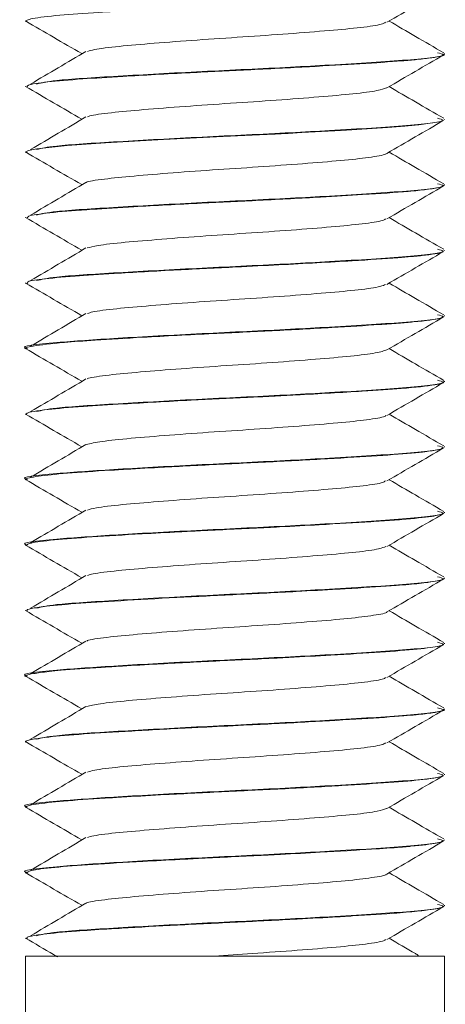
# Model space of a CAD drawing. Header units: millimetres. Extents: x 202 to 1221, y -164 to 1261.
# Tile 16 of 30: x 619 to 627, y 714 to 733. Entities that reach past the tile are written whole.
import ezdxf

# ---------------------------------------------------------------- set-up
doc = ezdxf.new("R2010")
doc.units = ezdxf.units.MM

msp = doc.modelspace()

# ---------------------------------------------------------------- linework, layer by layer
at = {"color": 7, "linetype": 'Continuous', "lineweight": 15}
for p, q in [((618.864, 733.164), (618.864, 733.155)), ((626.864, 732.53), (626.864, 732.54)), ((618.864, 731.914), (618.864, 731.905)), ((626.864, 731.28), (626.864, 731.29)), ((618.864, 730.664), (618.864, 730.655)), ((626.864, 730.03), (626.864, 730.04)), ((618.864, 729.414), (618.864, 729.405)), ((626.864, 728.78), (626.864, 728.79)), ((618.864, 728.164), (618.864, 728.155)), ((626.864, 727.53), (626.864, 727.54)), ((618.864, 726.914), (618.864, 726.905)), ((626.864, 726.28), (626.864, 726.29)), ((618.864, 725.664), (618.864, 725.655)), ((626.864, 725.03), (626.864, 725.04)), ((618.864, 724.414), (618.864, 724.405)), ((626.864, 723.78), (626.864, 723.79)), ((618.864, 723.164), (618.864, 723.155)), ((626.864, 722.53), (626.864, 722.54)), ((618.864, 721.914), (618.864, 721.905)), ((626.864, 721.28), (626.864, 721.29)), ((618.864, 720.664), (618.864, 720.655)), ((626.864, 720.03), (626.864, 720.04)), ((618.864, 719.414), (618.864, 719.405)), ((626.864, 718.78), (626.864, 718.79)), ((618.864, 718.164), (618.864, 718.155)), ((626.864, 717.53), (626.864, 717.54)), ((618.864, 716.914), (618.864, 716.905)), ((626.864, 716.28), (626.864, 716.29)), ((618.864, 715.664), (618.864, 715.655)), ((618.864, 715.321), (618.864, 713.321)), ((626.864, 715.321), (618.864, 715.321)), ((626.864, 713.321), (626.864, 715.321))]:
    msp.add_line(p, q, dxfattribs=at)
at = {"color": 7, "linetype": 'Continuous', "lineweight": 15, "flags": 128}
msp.add_lwpolyline([(618.89, 730.655), (618.871, 730.666), (618.925, 730.689), (619.08, 730.72), (619.663, 730.783), (620.394, 730.834), (621.503, 730.898), (622.637, 730.956), (623.192, 730.983), (623.481, 730.997), (623.632, 731.005), (623.708, 731.009), (623.747, 731.011), (623.766, 731.012), (623.771, 731.012), (623.773, 731.012), (623.775, 731.012), (623.775, 731.012), (623.776, 731.012), (623.776, 731.012), (623.776, 731.012), (623.776, 731.012), (623.776, 731.012), (623.776, 731.012), (623.78, 731.013), (623.786, 731.013), (623.807, 731.014), (623.879, 731.018), (624.145, 731.032), (624.902, 731.074), (625.776, 731.129), (626.109, 731.155), (626.377, 731.18), (626.808, 731.247), (626.818, 731.262)], dxfattribs=at)
at = {"color": 7, "linetype": 'Continuous', "lineweight": 15}
for points, knots in [([(618.864, 733.155), (618.87, 733.163), (618.883, 733.179), (619.038, 733.219), (619.448, 733.27), (620.303, 733.33), (621.379, 733.393), (622.529, 733.452), (623.626, 733.504), (624.69, 733.561), (625.489, 733.609), (625.977, 733.643), (626.432, 733.683), (626.773, 733.723), (626.802, 733.753), (626.81, 733.761)], [0, 0, 0, 0, 0.040479, 0.087764, 0.191102, 0.283737, 0.402419, 0.491041, 0.570589, 0.671035, 0.763323, 0.809169, 0.847745, 0.9593, 1, 1, 1, 1]), ([(625.768, 733.136), (625.948, 733.241), (626.307, 733.449), (626.667, 733.658), (626.847, 733.762)], [0, 0, 0, 0, 0.499762, 1, 1, 1, 1]), ([(618.867, 733.162), (619.045, 733.058), (619.402, 732.85), (619.76, 732.643), (619.938, 732.539)], [0, 0, 0, 0, 0.500071, 1, 1, 1, 1]), ([(625.739, 733.137), (625.72, 733.124), (625.67, 733.092), (625.296, 733.037), (624.687, 732.98), (623.901, 732.918), (623.023, 732.857), (622.13, 732.799), (621.303, 732.736), (620.628, 732.678), (620.186, 732.625), (620.087, 732.593), (620.051, 732.581)], [0, 0, 0, 0, 0.066669, 0.176474, 0.283819, 0.39335, 0.502302, 0.61002, 0.719931, 0.827542, 0.936631, 1, 1, 1, 1]), ([(626.851, 732.555), (626.671, 732.659), (626.324, 732.861), (625.976, 733.062), (625.809, 733.16)], [0, 0, 0, 0, 0.517493, 1, 1, 1, 1]), ([(618.901, 731.905), (618.898, 731.915), (618.887, 731.945), (619.243, 731.998), (619.883, 732.053), (620.806, 732.11), (621.899, 732.171), (623.142, 732.23), (624.27, 732.287), (625.289, 732.346), (625.949, 732.39), (626.378, 732.429), (626.702, 732.469), (626.895, 732.504), (626.848, 732.526), (626.841, 732.53)], [0, 0, 0, 0, 0.053166, 0.148621, 0.241127, 0.320409, 0.431605, 0.518157, 0.615688, 0.703397, 0.793163, 0.83527, 0.888662, 0.983176, 1, 1, 1, 1]), ([(620.02, 732.581), (619.844, 732.478), (619.492, 732.27), (619.139, 732.062), (618.962, 731.958)], [0, 0, 0, 0, 0.4999286, 1, 1, 1, 1]), ([(626.735, 732.557), (626.786, 732.544), (626.963, 732.498), (626.244, 732.416), (625.042, 732.341), (623.654, 732.264), (622.203, 732.198), (620.595, 732.108), (619.385, 732.033), (619.171, 731.982), (619.078, 731.959)], [0, 0, 0, 0, 0.065202, 0.231007, 0.394635, 0.461355, 0.603624, 0.74828, 0.890459, 1, 1, 1, 1]), ([(625.768, 731.886), (625.948, 731.991), (626.307, 732.199), (626.667, 732.408), (626.847, 732.512)], [0, 0, 0, 0, 0.4997627, 1, 1, 1, 1]), ([(618.867, 731.912), (619.045, 731.808), (619.402, 731.6), (619.76, 731.393), (619.938, 731.289)], [0, 0, 0, 0, 0.500071, 1, 1, 1, 1]), ([(626.851, 731.305), (626.671, 731.409), (626.324, 731.611), (625.976, 731.812), (625.809, 731.91)], [0, 0, 0, 0, 0.517493, 1, 1, 1, 1]), ([(625.758, 731.887), (625.712, 731.869), (625.614, 731.831), (625.151, 731.771), (624.486, 731.714), (623.67, 731.65), (622.779, 731.592), (621.896, 731.532), (621.099, 731.469), (620.48, 731.413), (620.117, 731.364), (620.061, 731.338), (620.048, 731.332)], [0, 0, 0, 0, 0.097425, 0.206742, 0.314165, 0.424026, 0.531994, 0.640622, 0.750295, 0.857588, 0.967257, 1, 1, 1, 1]), ([(620.02, 731.331), (619.844, 731.228), (619.492, 731.02), (619.139, 730.812), (618.962, 730.708)], [0, 0, 0, 0, 0.4999286, 1, 1, 1, 1]), ([(626.735, 731.307), (626.786, 731.294), (626.963, 731.248), (626.244, 731.166), (625.042, 731.091), (623.654, 731.014), (622.203, 730.948), (620.595, 730.858), (619.385, 730.783), (619.171, 730.732), (619.078, 730.709)], [0, 0, 0, 0, 0.065202, 0.231007, 0.394635, 0.461355, 0.603624, 0.74828, 0.890459, 1, 1, 1, 1]), ([(625.768, 730.636), (625.948, 730.741), (626.307, 730.949), (626.667, 731.158), (626.847, 731.262)], [0, 0, 0, 0, 0.499762, 1, 1, 1, 1]), ([(618.867, 730.662), (619.045, 730.558), (619.402, 730.35), (619.76, 730.143), (619.938, 730.039)], [0, 0, 0, 0, 0.500071, 1, 1, 1, 1]), ([(625.753, 730.636), (625.753, 730.633), (625.753, 730.611), (625.499, 730.565), (624.996, 730.506), (624.274, 730.447), (623.433, 730.384), (622.534, 730.327), (621.67, 730.265), (620.906, 730.203), (620.35, 730.146), (620.053, 730.103), (620.025, 730.082), (620.024, 730.082)], [0, 0, 0, 0, 0.01549, 0.125528, 0.234309, 0.342723, 0.452862, 0.560534, 0.670253, 0.779637, 0.887524, 0.997725, 1, 1, 1, 1]), ([(626.851, 730.055), (626.671, 730.159), (626.324, 730.361), (625.976, 730.562), (625.809, 730.66)], [0, 0, 0, 0, 0.517493, 1, 1, 1, 1]), ([(618.903, 729.405), (618.906, 729.419), (618.914, 729.453), (619.355, 729.51), (620.059, 729.565), (621.021, 729.623), (622.131, 729.683), (623.374, 729.741), (624.435, 729.797), (625.422, 729.854), (626.1, 729.901), (626.488, 729.941), (626.648, 729.964), (626.81, 729.992), (626.839, 730.013), (626.862, 730.03)], [0, 0, 0, 0, 0.070427, 0.167887, 0.261418, 0.339913, 0.448954, 0.537033, 0.634025, 0.708318, 0.810059, 0.86663, 0.898686, 0.916454, 1, 1, 1, 1]), ([(620.02, 730.081), (619.844, 729.978), (619.492, 729.77), (619.139, 729.562), (618.962, 729.458)], [0, 0, 0, 0, 0.499929, 1, 1, 1, 1]), ([(626.735, 730.057), (626.786, 730.044), (626.963, 729.998), (626.244, 729.916), (625.042, 729.841), (623.654, 729.764), (622.203, 729.698), (620.595, 729.608), (619.385, 729.533), (619.171, 729.482), (619.078, 729.459)], [0, 0, 0, 0, 0.065202, 0.231007, 0.394635, 0.461355, 0.603624, 0.74828, 0.890459, 1, 1, 1, 1]), ([(625.768, 729.386), (625.948, 729.491), (626.307, 729.699), (626.667, 729.908), (626.847, 730.012)], [0, 0, 0, 0, 0.499762, 1, 1, 1, 1]), ([(618.867, 729.412), (619.045, 729.308), (619.402, 729.1), (619.76, 728.893), (619.938, 728.789)], [0, 0, 0, 0, 0.500071, 1, 1, 1, 1]), ([(625.737, 729.386), (625.73, 729.378), (625.706, 729.35), (625.386, 729.298), (624.817, 729.241), (624.056, 729.18), (623.19, 729.118), (622.293, 729.061), (621.448, 728.997), (620.739, 728.939), (620.235, 728.883), (620.1, 728.847), (620.041, 728.831)], [0, 0, 0, 0, 0.045743, 0.155651, 0.263266, 0.372339, 0.481779, 0.589157, 0.698999, 0.807147, 0.915612, 1, 1, 1, 1]), ([(626.851, 728.805), (626.671, 728.909), (626.324, 729.111), (625.976, 729.312), (625.809, 729.41)], [0, 0, 0, 0, 0.517493, 1, 1, 1, 1]), ([(618.908, 728.155), (618.898, 728.164), (618.87, 728.189), (619.164, 728.237), (619.729, 728.293), (620.616, 728.349), (621.684, 728.41), (622.787, 728.463), (623.943, 728.52), (625.054, 728.582), (625.838, 728.632), (626.266, 728.668), (626.622, 728.706), (626.868, 728.745), (626.838, 728.773), (626.831, 728.78)], [0, 0, 0, 0, 0.0439641, 0.1278143, 0.2237191, 0.3045144, 0.4118714, 0.5020235, 0.5675633, 0.6889028, 0.7836496, 0.8192721, 0.8638655, 0.9645751, 1, 1, 1, 1]), ([(620.02, 728.831), (619.844, 728.728), (619.492, 728.52), (619.139, 728.312), (618.962, 728.208)], [0, 0, 0, 0, 0.4999286, 1, 1, 1, 1]), ([(626.735, 728.807), (626.786, 728.794), (626.963, 728.748), (626.244, 728.666), (625.042, 728.591), (623.654, 728.514), (622.203, 728.448), (620.595, 728.358), (619.385, 728.283), (619.171, 728.232), (619.078, 728.209)], [0, 0, 0, 0, 0.065202, 0.231007, 0.394635, 0.461355, 0.603624, 0.74828, 0.890459, 1, 1, 1, 1]), ([(625.768, 728.136), (625.948, 728.241), (626.307, 728.449), (626.667, 728.658), (626.847, 728.762)], [0, 0, 0, 0, 0.4997627, 1, 1, 1, 1]), ([(618.867, 728.162), (619.045, 728.058), (619.402, 727.85), (619.76, 727.643), (619.938, 727.539)], [0, 0, 0, 0, 0.500071, 1, 1, 1, 1]), ([(626.851, 727.555), (626.671, 727.659), (626.324, 727.861), (625.976, 728.062), (625.809, 728.16)], [0, 0, 0, 0, 0.517493, 1, 1, 1, 1]), ([(625.742, 728.137), (625.716, 728.123), (625.653, 728.089), (625.253, 728.032), (624.625, 727.975), (623.829, 727.912), (622.946, 727.852), (622.055, 727.794), (621.238, 727.73), (620.579, 727.673), (620.164, 727.622), (620.08, 727.591), (620.052, 727.581)], [0, 0, 0, 0, 0.076339, 0.186034, 0.293344, 0.403021, 0.51169, 0.619652, 0.729532, 0.836982, 0.946297, 1, 1, 1, 1]), ([(626.735, 727.557), (626.786, 727.544), (626.963, 727.498), (626.244, 727.416), (625.043, 727.341), (623.653, 727.264), (622.212, 727.198), (620.561, 727.108), (619.337, 727.022), (618.727, 726.954), (618.891, 726.917), (618.904, 726.914)], [0, 0, 0, 0, 0.0606783, 0.214979, 0.367255, 0.4293454, 0.5617438, 0.6963637, 0.8286781, 0.9863075, 1, 1, 1, 1]), ([(618.866, 726.905), (618.865, 726.905), (618.816, 726.923), (619.009, 726.963), (619.466, 727.021), (620.225, 727.075), (621.169, 727.132), (622.355, 727.194), (623.612, 727.252), (624.715, 727.312), (625.5, 727.36), (625.986, 727.394), (626.45, 727.434), (626.812, 727.481), (626.838, 727.516), (626.847, 727.53)], [0, 0, 0, 0, 0.00131, 0.087448, 0.197074, 0.267796, 0.355488, 0.466904, 0.55686, 0.6529, 0.741951, 0.785154, 0.824509, 0.935548, 1, 1, 1, 1]), ([(620.02, 727.581), (619.844, 727.478), (619.492, 727.27), (619.139, 727.062), (618.962, 726.958)], [0, 0, 0, 0, 0.4999286, 1, 1, 1, 1]), ([(625.768, 726.886), (625.948, 726.991), (626.307, 727.199), (626.667, 727.408), (626.847, 727.512)], [0, 0, 0, 0, 0.499762, 1, 1, 1, 1]), ([(618.867, 726.912), (619.045, 726.808), (619.402, 726.6), (619.76, 726.393), (619.938, 726.289)], [0, 0, 0, 0, 0.500071, 1, 1, 1, 1]), ([(625.768, 726.888), (625.711, 726.868), (625.595, 726.827), (625.102, 726.766), (624.421, 726.709), (623.596, 726.645), (622.702, 726.587), (621.824, 726.527), (621.037, 726.464), (620.437, 726.407), (620.097, 726.36), (620.05, 726.336), (620.042, 726.332)], [0, 0, 0, 0, 0.107017, 0.216113, 0.323695, 0.433593, 0.541316, 0.650235, 0.759766, 0.867094, 0.976879, 1, 1, 1, 1]), ([(626.851, 726.305), (626.671, 726.409), (626.324, 726.611), (625.976, 726.812), (625.809, 726.91)], [0, 0, 0, 0, 0.517493, 1, 1, 1, 1]), ([(618.881, 725.655), (618.881, 725.663), (618.879, 725.693), (619.21, 725.745), (619.893, 725.804), (620.821, 725.861), (621.913, 725.922), (622.903, 725.969), (623.571, 726.002), (624.34, 726.042), (625.234, 726.093), (626.164, 726.154), (626.675, 726.213), (626.887, 726.257), (626.846, 726.276), (626.839, 726.28)], [0, 0, 0, 0, 0.0389699, 0.1490451, 0.2425883, 0.3217346, 0.43308, 0.5189127, 0.5568157, 0.5938641, 0.7080411, 0.792091, 0.9038654, 0.9814534, 1, 1, 1, 1]), ([(620.02, 726.331), (619.844, 726.228), (619.492, 726.02), (619.139, 725.812), (618.962, 725.708)], [0, 0, 0, 0, 0.499929, 1, 1, 1, 1]), ([(626.735, 726.307), (626.786, 726.294), (626.963, 726.248), (626.244, 726.166), (625.042, 726.091), (623.654, 726.014), (622.203, 725.948), (620.595, 725.858), (619.385, 725.783), (619.171, 725.732), (619.078, 725.709)], [0, 0, 0, 0, 0.065202, 0.231007, 0.394635, 0.461355, 0.603624, 0.74828, 0.890459, 1, 1, 1, 1]), ([(625.768, 725.636), (625.948, 725.741), (626.307, 725.949), (626.667, 726.158), (626.847, 726.262)], [0, 0, 0, 0, 0.4997627, 1, 1, 1, 1]), ([(618.867, 725.662), (619.045, 725.558), (619.402, 725.35), (619.76, 725.143), (619.938, 725.039)], [0, 0, 0, 0, 0.500071, 1, 1, 1, 1]), ([(625.745, 725.636), (625.744, 725.632), (625.739, 725.608), (625.465, 725.56), (624.941, 725.501), (624.207, 725.442), (623.357, 725.379), (622.458, 725.322), (621.598, 725.259), (620.857, 725.199), (620.287, 725.141), (620.109, 725.1), (620.021, 725.08)], [0, 0, 0, 0, 0.024957, 0.134777, 0.242922, 0.351357, 0.461099, 0.568401, 0.677979, 0.786794, 0.89459, 1, 1, 1, 1]), ([(626.851, 725.055), (626.671, 725.159), (626.324, 725.361), (625.976, 725.562), (625.809, 725.66)], [0, 0, 0, 0, 0.517493, 1, 1, 1, 1]), ([(626.735, 725.057), (626.786, 725.044), (626.963, 724.998), (626.244, 724.916), (625.043, 724.841), (623.653, 724.764), (622.212, 724.698), (620.561, 724.608), (619.337, 724.522), (618.727, 724.454), (618.891, 724.417), (618.904, 724.414)], [0, 0, 0, 0, 0.060678, 0.214979, 0.367255, 0.429345, 0.561744, 0.696364, 0.828678, 0.986308, 1, 1, 1, 1]), ([(618.881, 724.405), (618.876, 724.409), (618.851, 724.431), (619.07, 724.475), (619.618, 724.534), (620.208, 724.573), (620.62, 724.598), (620.948, 724.618), (621.617, 724.655), (622.653, 724.708), (623.824, 724.763), (624.913, 724.824), (625.829, 724.88), (626.427, 724.931), (626.693, 724.971), (626.82, 724.996), (626.817, 725.007), (626.815, 725.012)], [0, 0, 0, 0, 0.020722, 0.116358, 0.211485, 0.306605, 0.316768, 0.336246, 0.403049, 0.498547, 0.593016, 0.689448, 0.784033, 0.879392, 0.942268, 0.975906, 1, 1, 1, 1]), ([(620.02, 725.081), (619.844, 724.978), (619.492, 724.77), (619.139, 724.562), (618.962, 724.458)], [0, 0, 0, 0, 0.4999286, 1, 1, 1, 1]), ([(625.768, 724.386), (625.948, 724.491), (626.307, 724.699), (626.667, 724.908), (626.847, 725.012)], [0, 0, 0, 0, 0.4997627, 1, 1, 1, 1]), ([(618.867, 724.412), (619.045, 724.308), (619.402, 724.1), (619.76, 723.893), (619.938, 723.789)], [0, 0, 0, 0, 0.500071, 1, 1, 1, 1]), ([(626.851, 723.805), (626.671, 723.909), (626.324, 724.111), (625.976, 724.312), (625.809, 724.41)], [0, 0, 0, 0, 0.517493, 1, 1, 1, 1]), ([(625.737, 724.386), (625.725, 724.376), (625.69, 724.346), (625.346, 724.293), (624.758, 724.236), (623.985, 724.174), (623.114, 724.113), (622.217, 724.055), (621.381, 723.992), (620.687, 723.934), (620.212, 723.88), (620.094, 723.845), (620.047, 723.831)], [0, 0, 0, 0, 0.05536, 0.165244, 0.272702, 0.38201, 0.491248, 0.59875, 0.708646, 0.816515, 0.92529, 1, 1, 1, 1]), ([(620.02, 723.831), (619.844, 723.728), (619.492, 723.52), (619.139, 723.312), (618.962, 723.208)], [0, 0, 0, 0, 0.499929, 1, 1, 1, 1]), ([(626.735, 723.807), (626.786, 723.794), (626.963, 723.748), (626.244, 723.666), (625.043, 723.591), (623.653, 723.514), (622.212, 723.448), (620.561, 723.358), (619.337, 723.272), (618.727, 723.204), (618.891, 723.167), (618.904, 723.164)], [0, 0, 0, 0, 0.060678, 0.214979, 0.367255, 0.429345, 0.561744, 0.696364, 0.828678, 0.986308, 1, 1, 1, 1]), ([(618.888, 723.155), (618.9, 723.17), (618.928, 723.204), (619.37, 723.262), (620.099, 723.317), (620.956, 723.369), (621.687, 723.408), (622.442, 723.448), (623.016, 723.474), (623.517, 723.499), (623.901, 723.519), (624.603, 723.556), (625.328, 723.599), (625.879, 723.636), (626.346, 723.674), (626.771, 723.724), (626.831, 723.761), (626.86, 723.78)], [0, 0, 0, 0, 0.075822, 0.169366, 0.261107, 0.353619, 0.414402, 0.447236, 0.538536, 0.549347, 0.568534, 0.631951, 0.724828, 0.770322, 0.816522, 0.910036, 1, 1, 1, 1]), ([(625.768, 723.136), (625.948, 723.241), (626.307, 723.449), (626.667, 723.658), (626.847, 723.762)], [0, 0, 0, 0, 0.499762, 1, 1, 1, 1]), ([(618.867, 723.162), (619.045, 723.058), (619.402, 722.85), (619.76, 722.643), (619.938, 722.539)], [0, 0, 0, 0, 0.500071, 1, 1, 1, 1]), ([(625.748, 723.137), (625.714, 723.121), (625.635, 723.085), (625.207, 723.027), (624.562, 722.97), (623.756, 722.907), (622.869, 722.848), (621.982, 722.788), (621.173, 722.725), (620.532, 722.668), (620.142, 722.618), (620.071, 722.59), (620.051, 722.582)], [0, 0, 0, 0, 0.086036, 0.195578, 0.302907, 0.412694, 0.521037, 0.629297, 0.739106, 0.846452, 0.955951, 1, 1, 1, 1]), ([(626.851, 722.555), (626.671, 722.659), (626.324, 722.861), (625.976, 723.062), (625.809, 723.16)], [0, 0, 0, 0, 0.517493, 1, 1, 1, 1]), ([(618.904, 721.905), (618.891, 721.913), (618.874, 721.923), (618.918, 721.937), (618.988, 721.956), (619.219, 721.994), (619.777, 722.046), (620.663, 722.101), (621.73, 722.162), (622.896, 722.219), (623.954, 722.271), (624.645, 722.309), (624.972, 722.328), (625.058, 722.333), (625.084, 722.335), (625.409, 722.355), (625.801, 722.379), (626.263, 722.417), (626.635, 722.457), (626.801, 722.491), (626.844, 722.51), (626.849, 722.513), (626.861, 722.52), (626.86, 722.526), (626.859, 722.53)], [0, 0, 0, 0, 0.038979, 0.049725, 0.068893, 0.132402, 0.225272, 0.316738, 0.410258, 0.502272, 0.594494, 0.662832, 0.680893, 0.685883, 0.687367, 0.688177, 0.779557, 0.811656, 0.872791, 0.965875, 0.967417, 0.970147, 0.97917, 1, 1, 1, 1]), ([(620.02, 722.581), (619.844, 722.478), (619.492, 722.27), (619.139, 722.062), (618.962, 721.958)], [0, 0, 0, 0, 0.499929, 1, 1, 1, 1]), ([(626.735, 722.557), (626.786, 722.544), (626.963, 722.498), (626.244, 722.416), (625.042, 722.341), (623.654, 722.264), (622.203, 722.198), (620.595, 722.108), (619.385, 722.033), (619.171, 721.982), (619.078, 721.959)], [0, 0, 0, 0, 0.0652021, 0.2310065, 0.3946353, 0.4613548, 0.603624, 0.7482804, 0.8904594, 1, 1, 1, 1]), ([(625.768, 721.886), (625.948, 721.991), (626.307, 722.199), (626.667, 722.408), (626.847, 722.512)], [0, 0, 0, 0, 0.4997627, 1, 1, 1, 1]), ([(618.867, 721.912), (619.045, 721.808), (619.402, 721.6), (619.76, 721.393), (619.938, 721.289)], [0, 0, 0, 0, 0.500071, 1, 1, 1, 1]), ([(625.763, 721.886), (625.764, 721.885), (625.77, 721.865), (625.535, 721.822), (625.059, 721.761), (624.353, 721.703), (623.521, 721.64), (622.624, 721.583), (621.753, 721.521), (620.976, 721.459), (620.396, 721.402), (620.076, 721.357), (620.039, 721.334), (620.035, 721.332)], [0, 0, 0, 0, 0.004353, 0.114234, 0.223365, 0.331454, 0.441647, 0.549469, 0.658938, 0.768583, 0.876292, 0.986451, 1, 1, 1, 1]), ([(626.851, 721.305), (626.671, 721.409), (626.324, 721.611), (625.976, 721.812), (625.809, 721.91)], [0, 0, 0, 0, 0.517493, 1, 1, 1, 1]), ([(626.735, 721.307), (626.786, 721.294), (626.963, 721.248), (626.244, 721.166), (625.043, 721.091), (623.653, 721.014), (622.212, 720.948), (620.561, 720.858), (619.337, 720.772), (618.727, 720.704), (618.891, 720.667), (618.904, 720.664)], [0, 0, 0, 0, 0.060678, 0.214979, 0.367255, 0.429345, 0.561744, 0.696364, 0.828678, 0.986308, 1, 1, 1, 1]), ([(618.868, 720.655), (618.867, 720.656), (618.816, 720.674), (618.974, 720.704), (619.245, 720.745), (619.658, 720.785), (620.112, 720.817), (620.731, 720.855), (621.417, 720.895), (622.424, 720.947), (623.21, 720.984), (623.597, 721.003), (623.626, 721.005), (623.726, 721.01), (624.098, 721.029), (624.801, 721.067), (625.673, 721.12), (626.395, 721.176), (626.694, 721.219), (626.798, 721.244), (626.85, 721.258), (626.848, 721.271), (626.846, 721.28)], [0, 0, 0, 0, 0.002616, 0.087938, 0.152725, 0.188745, 0.280109, 0.312111, 0.373339, 0.465543, 0.557738, 0.558477, 0.559899, 0.564791, 0.582769, 0.651381, 0.743694, 0.835599, 0.929119, 0.938711, 0.95721, 1, 1, 1, 1]), ([(620.02, 721.331), (619.844, 721.228), (619.492, 721.02), (619.139, 720.812), (618.962, 720.708)], [0, 0, 0, 0, 0.4999286, 1, 1, 1, 1]), ([(625.768, 720.636), (625.948, 720.741), (626.307, 720.949), (626.667, 721.158), (626.847, 721.262)], [0, 0, 0, 0, 0.4997627, 1, 1, 1, 1]), ([(618.867, 720.662), (619.045, 720.558), (619.402, 720.35), (619.76, 720.143), (619.938, 720.039)], [0, 0, 0, 0, 0.500071, 1, 1, 1, 1]), ([(625.741, 720.636), (625.737, 720.63), (625.724, 720.604), (625.43, 720.555), (624.885, 720.497), (624.138, 720.436), (623.28, 720.373), (622.382, 720.317), (621.528, 720.254), (620.802, 720.194), (620.262, 720.138), (620.105, 720.099), (620.031, 720.081)], [0, 0, 0, 0, 0.034507, 0.144391, 0.252259, 0.361009, 0.470636, 0.57794, 0.687663, 0.796187, 0.904265, 1, 1, 1, 1]), ([(626.851, 720.055), (626.671, 720.159), (626.324, 720.361), (625.976, 720.562), (625.809, 720.66)], [0, 0, 0, 0, 0.517493, 1, 1, 1, 1]), ([(620.02, 720.081), (619.844, 719.978), (619.492, 719.77), (619.139, 719.562), (618.962, 719.458)], [0, 0, 0, 0, 0.499929, 1, 1, 1, 1]), ([(618.869, 719.405), (618.868, 719.407), (618.861, 719.419), (618.9, 719.433), (618.961, 719.448), (619.055, 719.468), (619.325, 719.506), (619.941, 719.558), (620.87, 719.614), (621.642, 719.657), (622.138, 719.682), (622.516, 719.7), (623.253, 719.735), (624.289, 719.788), (625.317, 719.848), (625.966, 719.891), (626.391, 719.93), (626.705, 719.97), (626.9, 720.005), (626.848, 720.027), (626.841, 720.03)], [0, 0, 0, 0, 0.012186, 0.058226, 0.067725, 0.08652, 0.151901, 0.244213, 0.336139, 0.429669, 0.438956, 0.457354, 0.521386, 0.614187, 0.707431, 0.79872, 0.833022, 0.892303, 0.984908, 1, 1, 1, 1]), ([(626.735, 720.057), (626.786, 720.044), (626.963, 719.998), (626.244, 719.916), (625.042, 719.841), (623.654, 719.764), (622.203, 719.698), (620.595, 719.608), (619.385, 719.533), (619.171, 719.482), (619.078, 719.459)], [0, 0, 0, 0, 0.065202, 0.231007, 0.394635, 0.461355, 0.603624, 0.74828, 0.890459, 1, 1, 1, 1]), ([(625.768, 719.386), (625.948, 719.491), (626.307, 719.699), (626.667, 719.908), (626.847, 720.012)], [0, 0, 0, 0, 0.499763, 1, 1, 1, 1]), ([(618.867, 719.412), (619.045, 719.308), (619.402, 719.1), (619.76, 718.893), (619.938, 718.789)], [0, 0, 0, 0, 0.50007, 1, 1, 1, 1]), ([(625.738, 719.386), (625.72, 719.375), (625.673, 719.343), (625.304, 719.288), (624.697, 719.231), (623.914, 719.169), (623.036, 719.108), (622.143, 719.05), (621.315, 718.987), (620.637, 718.929), (620.189, 718.876), (620.088, 718.843), (620.05, 718.831)], [0, 0, 0, 0, 0.065003, 0.174823, 0.28218, 0.391681, 0.50068, 0.60836, 0.718274, 0.825917, 0.934963, 1, 1, 1, 1]), ([(626.851, 718.805), (626.671, 718.909), (626.324, 719.111), (625.976, 719.312), (625.809, 719.41)], [0, 0, 0, 0, 0.517493, 1, 1, 1, 1]), ([(626.735, 718.807), (626.786, 718.794), (626.963, 718.748), (626.244, 718.666), (625.043, 718.591), (623.653, 718.514), (622.212, 718.448), (620.561, 718.358), (619.337, 718.272), (618.727, 718.204), (618.891, 718.167), (618.904, 718.164)], [0, 0, 0, 0, 0.060678, 0.214979, 0.367255, 0.429345, 0.561744, 0.696364, 0.828678, 0.986308, 1, 1, 1, 1]), ([(618.882, 718.155), (618.877, 718.159), (618.852, 718.182), (619.077, 718.226), (619.63, 718.285), (620.221, 718.324), (620.632, 718.349), (620.96, 718.369), (621.633, 718.406), (622.672, 718.459), (623.843, 718.514), (624.929, 718.575), (625.842, 718.631), (626.434, 718.682), (626.697, 718.721), (626.822, 718.746), (626.818, 718.757), (626.817, 718.762)], [0, 0, 0, 0, 0.022239, 0.117914, 0.21303, 0.308138, 0.317857, 0.33719, 0.404599, 0.500051, 0.594554, 0.690987, 0.785531, 0.880935, 0.942985, 0.977431, 1, 1, 1, 1]), ([(620.02, 718.831), (619.844, 718.728), (619.492, 718.52), (619.139, 718.312), (618.962, 718.208)], [0, 0, 0, 0, 0.499928, 1, 1, 1, 1]), ([(625.768, 718.136), (625.948, 718.241), (626.307, 718.449), (626.667, 718.658), (626.847, 718.762)], [0, 0, 0, 0, 0.499762, 1, 1, 1, 1]), ([(618.867, 718.162), (619.045, 718.058), (619.402, 717.85), (619.76, 717.643), (619.938, 717.539)], [0, 0, 0, 0, 0.50007, 1, 1, 1, 1]), ([(625.756, 718.137), (625.712, 718.12), (625.617, 718.081), (625.16, 718.022), (624.498, 717.965), (623.683, 717.901), (622.792, 717.843), (621.909, 717.783), (621.11, 717.72), (620.487, 717.663), (620.121, 717.615), (620.062, 717.588), (620.048, 717.582)], [0, 0, 0, 0, 0.095749, 0.205101, 0.312506, 0.42236, 0.530378, 0.638954, 0.748652, 0.855948, 0.965595, 1, 1, 1, 1]), ([(626.851, 717.555), (626.671, 717.659), (626.324, 717.861), (625.976, 718.062), (625.809, 718.16)], [0, 0, 0, 0, 0.517492, 1, 1, 1, 1]), ([(626.735, 717.557), (626.786, 717.544), (626.963, 717.498), (626.244, 717.416), (625.043, 717.341), (623.653, 717.264), (622.212, 717.198), (620.561, 717.108), (619.337, 717.022), (618.727, 716.954), (618.891, 716.917), (618.904, 716.914)], [0, 0, 0, 0, 0.0606783, 0.214979, 0.367255, 0.4293454, 0.5617438, 0.6963637, 0.8286781, 0.9863075, 1, 1, 1, 1]), ([(618.886, 716.905), (618.9, 716.921), (618.931, 716.955), (619.38, 717.013), (620.113, 717.068), (620.97, 717.119), (621.702, 717.159), (622.457, 717.198), (623.033, 717.225), (623.533, 717.25), (623.917, 717.27), (624.619, 717.307), (625.411, 717.354), (625.919, 717.389), (626.136, 717.407), (626.199, 717.413), (626.433, 717.434), (626.775, 717.475), (626.831, 717.512), (626.858, 717.53)], [0, 0, 0, 0, 0.077324, 0.17087, 0.262576, 0.355135, 0.415141, 0.448739, 0.540034, 0.55059, 0.569698, 0.633476, 0.726318, 0.790867, 0.809125, 0.814738, 0.818006, 0.911531, 1, 1, 1, 1]), ([(620.02, 717.581), (619.844, 717.478), (619.492, 717.27), (619.139, 717.062), (618.962, 716.958)], [0, 0, 0, 0, 0.4999297, 1, 1, 1, 1]), ([(625.768, 716.886), (625.948, 716.991), (626.307, 717.199), (626.667, 717.408), (626.847, 717.512)], [0, 0, 0, 0, 0.499762, 1, 1, 1, 1]), ([(618.867, 716.912), (619.045, 716.808), (619.402, 716.6), (619.76, 716.393), (619.938, 716.289)], [0, 0, 0, 0, 0.500072, 1, 1, 1, 1]), ([(625.754, 716.886), (625.754, 716.884), (625.756, 716.862), (625.504, 716.816), (625.005, 716.757), (624.286, 716.698), (623.446, 716.635), (622.548, 716.578), (621.682, 716.516), (620.916, 716.454), (620.357, 716.397), (620.056, 716.353), (620.027, 716.332), (620.026, 716.332)], [0, 0, 0, 0, 0.013848, 0.123868, 0.232702, 0.341063, 0.451215, 0.558903, 0.668589, 0.778014, 0.88587, 0.996068, 1, 1, 1, 1]), ([(626.851, 716.305), (626.671, 716.409), (626.324, 716.611), (625.976, 716.812), (625.809, 716.91)], [0, 0, 0, 0, 0.517493, 1, 1, 1, 1]), ([(620.02, 716.331), (619.844, 716.228), (619.492, 716.02), (619.139, 715.812), (618.962, 715.708)], [0, 0, 0, 0, 0.499929, 1, 1, 1, 1]), ([(618.904, 715.655), (618.891, 715.663), (618.875, 715.673), (618.92, 715.687), (618.992, 715.707), (619.226, 715.745), (619.728, 715.791), (620.263, 715.827), (620.573, 715.845), (620.995, 715.87), (621.749, 715.913), (622.915, 715.969), (623.965, 716.021), (624.65, 716.059), (624.975, 716.078), (625.069, 716.084), (625.416, 716.105), (625.812, 716.13), (626.272, 716.168), (626.639, 716.208), (626.85, 716.248), (626.854, 716.273), (626.856, 716.28)], [0, 0, 0, 0, 0.040459, 0.050949, 0.070033, 0.133889, 0.226703, 0.290658, 0.30906, 0.318382, 0.411889, 0.503837, 0.596091, 0.662657, 0.681153, 0.68669, 0.689753, 0.781098, 0.812823, 0.874345, 0.967379, 1, 1, 1, 1]), ([(626.735, 716.307), (626.786, 716.294), (626.963, 716.248), (626.244, 716.166), (625.042, 716.091), (623.654, 716.014), (622.203, 715.948), (620.595, 715.858), (619.385, 715.783), (619.171, 715.732), (619.078, 715.709)], [0, 0, 0, 0, 0.065202, 0.231007, 0.394635, 0.461355, 0.603624, 0.74828, 0.890459, 1, 1, 1, 1]), ([(625.768, 715.636), (625.948, 715.741), (626.307, 715.949), (626.667, 716.158), (626.847, 716.262)], [0, 0, 0, 0, 0.499763, 1, 1, 1, 1]), ([(618.867, 715.662), (619.045, 715.558), (619.25, 715.439), (619.455, 715.319), (619.482, 715.304)], [0, 0, 0, 0, 0.871219, 1, 1, 1, 1]), ([(625.738, 715.636), (625.731, 715.628), (625.708, 715.601), (625.392, 715.549), (624.827, 715.492), (624.069, 715.431), (623.249, 715.372), (622.707, 715.337), (622.464, 715.321)], [0, 0, 0, 0, 0.077367, 0.270236, 0.459137, 0.650468, 0.842569, 1, 1, 1, 1]), ([(626.373, 715.332), (626.353, 715.344), (626.165, 715.453), (625.976, 715.562), (625.809, 715.66)], [0, 0, 0, 0, 0.109227, 1, 1, 1, 1])]:
    msp.add_open_spline(points, degree=3, knots=knots, dxfattribs=at)

doc.saveas('drawing.dxf')
